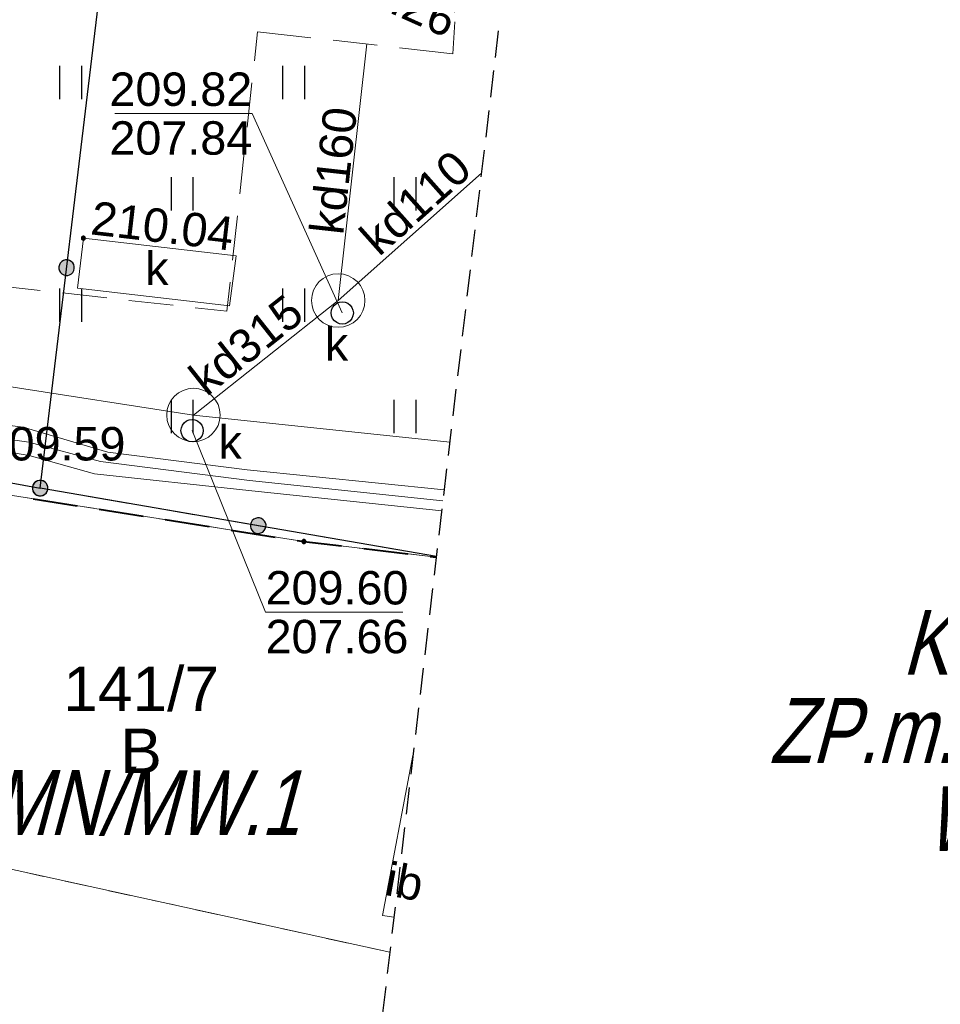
# Model space of a CAD drawing. Header units: metres. Extents: x 7419414 to 7419803, y 5549484 to 5549731.
# Tile 49 of 102: x 7419597 to 7419618, y 5549507 to 5549530. Entities that reach past the tile are written whole.
import ezdxf
from ezdxf.enums import TextEntityAlignment as Align

# ---------------------------------------------------------------- set-up
doc = ezdxf.new("R2010")
doc.units = ezdxf.units.M
doc.header["$MEASUREMENT"] = 0
doc.layers.get('0').update_dxf_attribs({"color": 250})
for name, color, linetype, lineweight in [('EGBP', 7, 'Continuous', 13), ('EGDE', 7, 'Continuous', 13), ('EGDE_O', 7, 'Continuous', 13), ('EGUG', 96, 'Continuous', 13), ('EGUG_O', 96, 'Continuous', 13), ('GUPPRZ_O', 7, 'Continuous', 13), ('LINIE ROZGRANICZAJĄCE MPZP', 212, 'Continuous', 0), ('OTDI', 7, 'Continuous', 13), ('OTDI_O', 7, 'Continuous', 13), ('OTOO', 7, 'Continuous', 30), ('OTRS_O', 7, 'Continuous', 13), ('OTZT', 7, 'Continuous', 13), ('SUEP', 1, 'Continuous', 13), ('SUKP', 36, 'Continuous', 13), ('SUKP_O', 36, 'Continuous', 13), ('SUKU', 36, 'Continuous', 13), ('SUKU_O', 36, 'Continuous', 13), ('SUPK', 7, 'Continuous', 13), ('SUPW_O', 7, 'Continuous', 13), ('TABELA', 8, 'Continuous', 0), ('Zakres', 7, 'Continuous', 0)]:
    doc.layers.add(name, color=color, linetype=linetype, lineweight=lineweight)
doc.styles.add('Arial', font='arial.ttf')

msp = doc.modelspace()

# ---------------------------------------------------------------- hatches: boundary and pattern name
at = {"linetype": 'Continuous'}
for points in [[(7419598.54, 5549524.575), (7419598.528, 5549524.577), (7419598.518, 5549524.581), (7419598.508, 5549524.588), (7419598.501, 5549524.598), (7419598.497, 5549524.608), (7419598.495, 5549524.62), (7419598.497, 5549524.632), (7419598.501, 5549524.643), (7419598.508, 5549524.652), (7419598.518, 5549524.659), (7419598.528, 5549524.663), (7419598.54, 5549524.665), (7419598.552, 5549524.663), (7419598.563, 5549524.659), (7419598.572, 5549524.652), (7419598.579, 5549524.643), (7419598.583, 5549524.632), (7419598.585, 5549524.62), (7419598.583, 5549524.608), (7419598.579, 5549524.598), (7419598.572, 5549524.588), (7419598.563, 5549524.581), (7419598.552, 5549524.577)], [(7419598.143, 5549523.783), (7419598.098, 5549523.794), (7419598.058, 5549523.817), (7419598.026, 5549523.849), (7419598.002, 5549523.888), (7419597.99, 5549523.932), (7419597.99, 5549523.978), (7419598.001, 5549524.022), (7419598.023, 5549524.062), (7419598.055, 5549524.094), (7419598.095, 5549524.118), (7419598.139, 5549524.13), (7419598.184, 5549524.13), (7419598.228, 5549524.119), (7419598.268, 5549524.097), (7419598.301, 5549524.065), (7419598.324, 5549524.026), (7419598.337, 5549523.982), (7419598.337, 5549523.936), (7419598.326, 5549523.892), (7419598.303, 5549523.852), (7419598.272, 5549523.819), (7419598.232, 5549523.796), (7419598.188, 5549523.783)], [(7419598.143, 5549523.783), (7419598.098, 5549523.794), (7419598.058, 5549523.817), (7419598.026, 5549523.849), (7419598.002, 5549523.888), (7419597.99, 5549523.932), (7419597.99, 5549523.978), (7419598.001, 5549524.022), (7419598.023, 5549524.062), (7419598.055, 5549524.094), (7419598.095, 5549524.118), (7419598.139, 5549524.13), (7419598.184, 5549524.13), (7419598.228, 5549524.119), (7419598.268, 5549524.097), (7419598.301, 5549524.065), (7419598.324, 5549524.026), (7419598.337, 5549523.982), (7419598.337, 5549523.936), (7419598.326, 5549523.892), (7419598.303, 5549523.852), (7419598.272, 5549523.819), (7419598.232, 5549523.796), (7419598.188, 5549523.783)], [(7419597.549, 5549518.836), (7419597.505, 5549518.848), (7419597.465, 5549518.87), (7419597.432, 5549518.902), (7419597.409, 5549518.941), (7419597.397, 5549518.985), (7419597.396, 5549519.031), (7419597.408, 5549519.075), (7419597.43, 5549519.115), (7419597.462, 5549519.148), (7419597.501, 5549519.171), (7419597.545, 5549519.183), (7419597.591, 5549519.184), (7419597.635, 5549519.172), (7419597.675, 5549519.15), (7419597.708, 5549519.118), (7419597.731, 5549519.079), (7419597.743, 5549519.035), (7419597.744, 5549518.989), (7419597.732, 5549518.945), (7419597.71, 5549518.905), (7419597.678, 5549518.872), (7419597.639, 5549518.849), (7419597.595, 5549518.837)], [(7419597.584, 5549518.836), (7419597.539, 5549518.838), (7419597.495, 5549518.852), (7419597.457, 5549518.876), (7419597.426, 5549518.91), (7419597.405, 5549518.951), (7419597.396, 5549518.996), (7419597.398, 5549519.041), (7419597.412, 5549519.085), (7419597.436, 5549519.123), (7419597.47, 5549519.154), (7419597.511, 5549519.175), (7419597.556, 5549519.184), (7419597.601, 5549519.182), (7419597.645, 5549519.168), (7419597.683, 5549519.144), (7419597.714, 5549519.11), (7419597.735, 5549519.069), (7419597.744, 5549519.024), (7419597.742, 5549518.979), (7419597.728, 5549518.935), (7419597.704, 5549518.897), (7419597.67, 5549518.866), (7419597.629, 5549518.845)], [(7419597.586, 5549518.836), (7419597.54, 5549518.838), (7419597.497, 5549518.851), (7419597.458, 5549518.876), (7419597.427, 5549518.909), (7419597.406, 5549518.95), (7419597.396, 5549518.994), (7419597.398, 5549519.04), (7419597.411, 5549519.083), (7419597.436, 5549519.122), (7419597.469, 5549519.153), (7419597.51, 5549519.174), (7419597.554, 5549519.184), (7419597.6, 5549519.182), (7419597.643, 5549519.169), (7419597.682, 5549519.144), (7419597.713, 5549519.111), (7419597.734, 5549519.07), (7419597.744, 5549519.026), (7419597.742, 5549518.98), (7419597.729, 5549518.937), (7419597.704, 5549518.898), (7419597.671, 5549518.867), (7419597.63, 5549518.846)], [(7419602.48, 5549517.992), (7419602.435, 5549517.994), (7419602.391, 5549518.008), (7419602.352, 5549518.032), (7419602.321, 5549518.066), (7419602.3, 5549518.106), (7419602.29, 5549518.151), (7419602.292, 5549518.196), (7419602.306, 5549518.24), (7419602.33, 5549518.279), (7419602.364, 5549518.31), (7419602.404, 5549518.331), (7419602.449, 5549518.341), (7419602.494, 5549518.339), (7419602.538, 5549518.326), (7419602.576, 5549518.301), (7419602.607, 5549518.268), (7419602.629, 5549518.227), (7419602.639, 5549518.183), (7419602.637, 5549518.137), (7419602.623, 5549518.093), (7419602.599, 5549518.055), (7419602.565, 5549518.024), (7419602.525, 5549518.003)], [(7419602.48, 5549517.992), (7419602.435, 5549517.994), (7419602.391, 5549518.008), (7419602.352, 5549518.032), (7419602.321, 5549518.066), (7419602.3, 5549518.106), (7419602.29, 5549518.151), (7419602.292, 5549518.196), (7419602.306, 5549518.24), (7419602.33, 5549518.279), (7419602.364, 5549518.31), (7419602.404, 5549518.331), (7419602.449, 5549518.341), (7419602.494, 5549518.339), (7419602.538, 5549518.326), (7419602.576, 5549518.301), (7419602.607, 5549518.268), (7419602.629, 5549518.227), (7419602.639, 5549518.183), (7419602.637, 5549518.137), (7419602.623, 5549518.093), (7419602.599, 5549518.055), (7419602.565, 5549518.024), (7419602.525, 5549518.003)], [(7419603.49, 5549517.765), (7419603.476, 5549517.767), (7419603.464, 5549517.774), (7419603.454, 5549517.784), (7419603.447, 5549517.796), (7419603.445, 5549517.81), (7419603.447, 5549517.824), (7419603.454, 5549517.836), (7419603.464, 5549517.846), (7419603.476, 5549517.853), (7419603.49, 5549517.855), (7419603.504, 5549517.853), (7419603.516, 5549517.846), (7419603.526, 5549517.836), (7419603.533, 5549517.824), (7419603.535, 5549517.81), (7419603.533, 5549517.796), (7419603.526, 5549517.784), (7419603.516, 5549517.774), (7419603.504, 5549517.767)]]:
    msp.add_hatch(color=0, dxfattribs=at).paths.add_polyline_path(points)

# ---------------------------------------------------------------- linework, layer by layer
at = {"color": 0, "linetype": 'Continuous'}
for p, q in [((7419598.008, 5549528.491), (7419598.008, 5549527.741)), ((7419598.508, 5549527.741), (7419598.508, 5549528.491)), ((7419603.008, 5549528.491), (7419603.008, 5549527.741)), ((7419603.508, 5549527.741), (7419603.508, 5549528.491)), ((7419600.508, 5549525.991), (7419600.508, 5549525.241)), ((7419601.008, 5549525.241), (7419601.008, 5549525.991)), ((7419605.508, 5549525.991), (7419605.508, 5549525.241)), ((7419606.008, 5549525.241), (7419606.008, 5549525.991)), ((7419598.008, 5549523.491), (7419598.008, 5549522.741)), ((7419598.508, 5549522.741), (7419598.508, 5549523.491)), ((7419603.008, 5549523.491), (7419603.008, 5549522.741)), ((7419603.508, 5549522.741), (7419603.508, 5549523.491)), ((7419600.508, 5549520.991), (7419600.508, 5549520.241)), ((7419601.008, 5549520.241), (7419601.008, 5549520.991)), ((7419605.508, 5549520.991), (7419605.508, 5549520.241)), ((7419606.008, 5549520.241), (7419606.008, 5549520.991))]:
    msp.add_line(p, q, dxfattribs=at)
at = {"color": 0, "linetype": 'Continuous', "flags": 128}
for points in [[(7419598.495, 5549524.62), (7419598.497, 5549524.608), (7419598.501, 5549524.598), (7419598.508, 5549524.588), (7419598.518, 5549524.581), (7419598.528, 5549524.577), (7419598.54, 5549524.575), (7419598.552, 5549524.577), (7419598.563, 5549524.581), (7419598.572, 5549524.588), (7419598.579, 5549524.598), (7419598.583, 5549524.608), (7419598.585, 5549524.62), (7419598.583, 5549524.632), (7419598.579, 5549524.643), (7419598.572, 5549524.652), (7419598.563, 5549524.659), (7419598.552, 5549524.663), (7419598.54, 5549524.665), (7419598.528, 5549524.663), (7419598.518, 5549524.659), (7419598.508, 5549524.652), (7419598.501, 5549524.643), (7419598.497, 5549524.632), (7419598.495, 5549524.62)], [(7419598.143, 5549523.783), (7419598.188, 5549523.783), (7419598.232, 5549523.796), (7419598.272, 5549523.819), (7419598.303, 5549523.852), (7419598.326, 5549523.892), (7419598.337, 5549523.936), (7419598.337, 5549523.982), (7419598.324, 5549524.026), (7419598.301, 5549524.065), (7419598.268, 5549524.097), (7419598.228, 5549524.119), (7419598.184, 5549524.13), (7419598.139, 5549524.13), (7419598.095, 5549524.118), (7419598.055, 5549524.094), (7419598.023, 5549524.062), (7419598.001, 5549524.022), (7419597.99, 5549523.978), (7419597.99, 5549523.932), (7419598.002, 5549523.888), (7419598.026, 5549523.849), (7419598.058, 5549523.817), (7419598.098, 5549523.794), (7419598.143, 5549523.783)], [(7419598.143, 5549523.783), (7419598.188, 5549523.783), (7419598.232, 5549523.796), (7419598.272, 5549523.819), (7419598.303, 5549523.852), (7419598.326, 5549523.892), (7419598.337, 5549523.936), (7419598.337, 5549523.982), (7419598.324, 5549524.026), (7419598.301, 5549524.065), (7419598.268, 5549524.097), (7419598.228, 5549524.119), (7419598.184, 5549524.13), (7419598.139, 5549524.13), (7419598.095, 5549524.118), (7419598.055, 5549524.094), (7419598.023, 5549524.062), (7419598.001, 5549524.022), (7419597.99, 5549523.978), (7419597.99, 5549523.932), (7419598.002, 5549523.888), (7419598.026, 5549523.849), (7419598.058, 5549523.817), (7419598.098, 5549523.794), (7419598.143, 5549523.783)], [(7419604.35, 5549523.19), (7419604.415, 5549523.181), (7419604.475, 5549523.157), (7419604.527, 5549523.117), (7419604.567, 5549523.065), (7419604.591, 5549523.005), (7419604.6, 5549522.94), (7419604.591, 5549522.875), (7419604.567, 5549522.815), (7419604.527, 5549522.763), (7419604.475, 5549522.723), (7419604.415, 5549522.699), (7419604.35, 5549522.69), (7419604.285, 5549522.699), (7419604.225, 5549522.723), (7419604.173, 5549522.763), (7419604.133, 5549522.815), (7419604.109, 5549522.875), (7419604.1, 5549522.94), (7419604.109, 5549523.005), (7419604.133, 5549523.065), (7419604.173, 5549523.117), (7419604.225, 5549523.157), (7419604.285, 5549523.181), (7419604.35, 5549523.19)], [(7419600.98, 5549520.55), (7419601.045, 5549520.541), (7419601.105, 5549520.517), (7419601.157, 5549520.477), (7419601.197, 5549520.425), (7419601.221, 5549520.365), (7419601.23, 5549520.3), (7419601.221, 5549520.235), (7419601.197, 5549520.175), (7419601.157, 5549520.123), (7419601.105, 5549520.083), (7419601.045, 5549520.059), (7419600.98, 5549520.05), (7419600.915, 5549520.059), (7419600.855, 5549520.083), (7419600.803, 5549520.123), (7419600.763, 5549520.175), (7419600.739, 5549520.235), (7419600.73, 5549520.3), (7419600.739, 5549520.365), (7419600.763, 5549520.425), (7419600.803, 5549520.477), (7419600.855, 5549520.517), (7419600.915, 5549520.541), (7419600.98, 5549520.55)], [(7419597.549, 5549518.836), (7419597.595, 5549518.837), (7419597.639, 5549518.849), (7419597.678, 5549518.872), (7419597.71, 5549518.905), (7419597.732, 5549518.945), (7419597.744, 5549518.989), (7419597.743, 5549519.035), (7419597.731, 5549519.079), (7419597.708, 5549519.118), (7419597.675, 5549519.15), (7419597.635, 5549519.172), (7419597.591, 5549519.184), (7419597.545, 5549519.183), (7419597.501, 5549519.171), (7419597.462, 5549519.148), (7419597.43, 5549519.115), (7419597.408, 5549519.075), (7419597.396, 5549519.031), (7419597.397, 5549518.985), (7419597.409, 5549518.941), (7419597.432, 5549518.902), (7419597.465, 5549518.87), (7419597.505, 5549518.848), (7419597.549, 5549518.836)], [(7419597.398, 5549519.041), (7419597.396, 5549518.996), (7419597.405, 5549518.951), (7419597.426, 5549518.91), (7419597.457, 5549518.876), (7419597.495, 5549518.852), (7419597.539, 5549518.838), (7419597.584, 5549518.836), (7419597.629, 5549518.845), (7419597.67, 5549518.866), (7419597.704, 5549518.897), (7419597.728, 5549518.935), (7419597.742, 5549518.979), (7419597.744, 5549519.024), (7419597.735, 5549519.069), (7419597.714, 5549519.11), (7419597.683, 5549519.144), (7419597.645, 5549519.168), (7419597.601, 5549519.182), (7419597.556, 5549519.184), (7419597.511, 5549519.175), (7419597.47, 5549519.154), (7419597.436, 5549519.123), (7419597.412, 5549519.085), (7419597.398, 5549519.041)], [(7419597.742, 5549518.98), (7419597.744, 5549519.026), (7419597.734, 5549519.07), (7419597.713, 5549519.111), (7419597.682, 5549519.144), (7419597.643, 5549519.169), (7419597.6, 5549519.182), (7419597.554, 5549519.184), (7419597.51, 5549519.174), (7419597.469, 5549519.153), (7419597.436, 5549519.122), (7419597.411, 5549519.083), (7419597.398, 5549519.04), (7419597.396, 5549518.994), (7419597.406, 5549518.95), (7419597.427, 5549518.909), (7419597.458, 5549518.876), (7419597.497, 5549518.851), (7419597.54, 5549518.838), (7419597.586, 5549518.836), (7419597.63, 5549518.846), (7419597.671, 5549518.867), (7419597.704, 5549518.898), (7419597.729, 5549518.937), (7419597.742, 5549518.98)], [(7419602.637, 5549518.137), (7419602.639, 5549518.183), (7419602.629, 5549518.227), (7419602.607, 5549518.268), (7419602.576, 5549518.301), (7419602.538, 5549518.326), (7419602.494, 5549518.339), (7419602.449, 5549518.341), (7419602.404, 5549518.331), (7419602.364, 5549518.31), (7419602.33, 5549518.279), (7419602.306, 5549518.24), (7419602.292, 5549518.196), (7419602.29, 5549518.151), (7419602.3, 5549518.106), (7419602.321, 5549518.066), (7419602.352, 5549518.032), (7419602.391, 5549518.008), (7419602.435, 5549517.994), (7419602.48, 5549517.992), (7419602.525, 5549518.003), (7419602.565, 5549518.024), (7419602.599, 5549518.055), (7419602.623, 5549518.093), (7419602.637, 5549518.137)], [(7419602.637, 5549518.137), (7419602.639, 5549518.183), (7419602.629, 5549518.227), (7419602.607, 5549518.268), (7419602.576, 5549518.301), (7419602.538, 5549518.326), (7419602.494, 5549518.339), (7419602.449, 5549518.341), (7419602.404, 5549518.331), (7419602.364, 5549518.31), (7419602.33, 5549518.279), (7419602.306, 5549518.24), (7419602.292, 5549518.196), (7419602.29, 5549518.151), (7419602.3, 5549518.106), (7419602.321, 5549518.066), (7419602.352, 5549518.032), (7419602.391, 5549518.008), (7419602.435, 5549517.994), (7419602.48, 5549517.992), (7419602.525, 5549518.003), (7419602.565, 5549518.024), (7419602.599, 5549518.055), (7419602.623, 5549518.093), (7419602.637, 5549518.137)], [(7419603.49, 5549517.765), (7419603.504, 5549517.767), (7419603.516, 5549517.774), (7419603.526, 5549517.784), (7419603.533, 5549517.796), (7419603.535, 5549517.81), (7419603.533, 5549517.824), (7419603.526, 5549517.836), (7419603.516, 5549517.846), (7419603.504, 5549517.853), (7419603.49, 5549517.855), (7419603.476, 5549517.853), (7419603.464, 5549517.846), (7419603.454, 5549517.836), (7419603.447, 5549517.824), (7419603.445, 5549517.81), (7419603.447, 5549517.796), (7419603.454, 5549517.784), (7419603.464, 5549517.774), (7419603.476, 5549517.767), (7419603.49, 5549517.765)]]:
    msp.add_lwpolyline(points, close=True, dxfattribs=at)
at = {"layer": 'EGBP', "color": 250, "linetype": 'Continuous', "lineweight": 13}
for p, q in [((7419606.83, 5549528.76), (7419606.874, 5549529.475)), ((7419602.378, 5549528.6), (7419602.45, 5549529.25)), ((7419602.45, 5549529.25), (7419603.646, 5549529.116)), ((7419604.143, 5549529.061), (7419605.137, 5549528.949)), ((7419605.634, 5549528.894), (7419606.83, 5549528.76)), ((7419602.214, 5549527.109), (7419602.324, 5549528.103)), ((7419602.05, 5549525.618), (7419602.16, 5549526.612)), ((7419601.886, 5549524.127), (7419601.996, 5549525.121)), ((7419596.579, 5549523.555), (7419597.573, 5549523.444)), ((7419601.76, 5549522.98), (7419601.832, 5549523.63)), ((7419598.07, 5549523.389), (7419599.064, 5549523.279)), ((7419599.561, 5549523.224), (7419600.555, 5549523.114)), ((7419601.051, 5549523.059), (7419601.76, 5549522.98))]:
    msp.add_line(p, q, dxfattribs=at)
at = {"layer": 'EGDE', "color": 250, "linetype": 'Continuous', "lineweight": 0, "flags": 128}
for points in [[(7419591.909, 5549493.573), (7419593.29, 5549511.25), (7419593.83, 5549518.16), (7419595.52, 5549519.07), (7419603.49, 5549517.81), (7419606.46, 5549517.46)], [(7419606.46, 5549517.46), (7419603.49, 5549517.81), (7419595.52, 5549519.07), (7419593.83, 5549518.16), (7419593.29, 5549511.25), (7419605.417, 5549508.592)], [(7419605.417, 5549508.592), (7419593.29, 5549511.25), (7419591.909, 5549493.573)]]:
    msp.add_lwpolyline(points, dxfattribs=at)
at = {"layer": 'EGUG', "color": 96, "linetype": 'Continuous', "lineweight": 13}
for p, q in [((7419597.776, 5549518.713), (7419597.283, 5549518.791)), ((7419597.283, 5549518.791), (7419597.776, 5549518.713)), ((7419598.764, 5549518.557), (7419598.27, 5549518.635)), ((7419598.27, 5549518.635), (7419598.764, 5549518.557)), ((7419599.752, 5549518.401), (7419599.258, 5549518.479)), ((7419599.258, 5549518.479), (7419599.752, 5549518.401)), ((7419600.74, 5549518.245), (7419600.246, 5549518.323)), ((7419600.246, 5549518.323), (7419600.74, 5549518.245)), ((7419601.727, 5549518.089), (7419601.234, 5549518.167)), ((7419601.234, 5549518.167), (7419601.727, 5549518.089)), ((7419602.715, 5549517.933), (7419602.221, 5549518.011)), ((7419602.221, 5549518.011), (7419602.715, 5549517.933)), ((7419603.49, 5549517.81), (7419603.209, 5549517.854)), ((7419603.209, 5549517.854), (7419603.49, 5549517.81)), ((7419604.23, 5549517.723), (7419603.49, 5549517.81)), ((7419603.49, 5549517.81), (7419604.23, 5549517.723)), ((7419605.223, 5549517.606), (7419604.727, 5549517.664)), ((7419604.727, 5549517.664), (7419605.223, 5549517.606)), ((7419606.46, 5549517.46), (7419605.72, 5549517.547)), ((7419605.72, 5549517.547), (7419606.46, 5549517.46)), ((7419597.644, 5549510.296), (7419597.156, 5549510.403)), ((7419597.156, 5549510.403), (7419597.644, 5549510.296)), ((7419598.621, 5549510.082), (7419598.132, 5549510.189)), ((7419598.132, 5549510.189), (7419598.621, 5549510.082)), ((7419599.598, 5549509.867), (7419599.109, 5549509.974)), ((7419599.109, 5549509.974), (7419599.598, 5549509.867)), ((7419600.575, 5549509.653), (7419600.086, 5549509.76)), ((7419600.086, 5549509.76), (7419600.575, 5549509.653)), ((7419601.551, 5549509.439), (7419601.063, 5549509.546)), ((7419601.063, 5549509.546), (7419601.551, 5549509.439)), ((7419602.528, 5549509.225), (7419602.04, 5549509.332)), ((7419602.04, 5549509.332), (7419602.528, 5549509.225)), ((7419603.505, 5549509.011), (7419603.017, 5549509.118)), ((7419603.017, 5549509.118), (7419603.505, 5549509.011)), ((7419604.482, 5549508.797), (7419603.993, 5549508.904)), ((7419603.993, 5549508.904), (7419604.482, 5549508.797)), ((7419605.417, 5549508.592), (7419604.97, 5549508.69)), ((7419604.97, 5549508.69), (7419605.417, 5549508.592))]:
    msp.add_line(p, q, dxfattribs=at)
at = {"layer": 'GUPPRZ_O', "color": 36, "linetype": 'Continuous', "lineweight": 13, "flags": 128}
for points in [[(7419604.35, 5549522.94), (7419602.33, 5549527.416), (7419599.25, 5549527.416)], [(7419600.98, 5549520.3), (7419602.63, 5549516.226), (7419605.71, 5549516.226)]]:
    msp.add_lwpolyline(points, dxfattribs=at)
at = {"layer": 'LINIE ROZGRANICZAJĄCE MPZP', "color": 212, "linetype": 'Continuous', "lineweight": 40}
for p, q in [((7419597.415, 5549518.77), (7419598.403, 5549518.614)), ((7419598.897, 5549518.536), (7419599.885, 5549518.38)), ((7419600.378, 5549518.302), (7419601.366, 5549518.146)), ((7419601.86, 5549518.068), (7419602.848, 5549517.912)), ((7419604.831, 5549517.652), (7419605.824, 5549517.535)), ((7419606.32, 5549517.477), (7419606.46, 5549517.46))]:
    msp.add_line(p, q, dxfattribs=at)
at = {"layer": 'LINIE ROZGRANICZAJĄCE MPZP', "color": 212, "linetype": 'Continuous', "lineweight": 40, "flags": 128}
msp.add_lwpolyline([(7419603.342, 5549517.833), (7419603.49, 5549517.81), (7419604.334, 5549517.711)], dxfattribs=at)
at = {"layer": 'OTDI', "color": 250, "linetype": 'Continuous', "lineweight": 13, "flags": 128}
msp.add_lwpolyline([(7419605.509, 5549509.378), (7419605.25, 5549509.42), (7419605.936, 5549513.005)], dxfattribs=at)
at = {"layer": 'OTOO', "color": 250, "linetype": 'Continuous', "lineweight": 30}
for p, q in [((7419597.57, 5549519.01), (7419599.65, 5549536.35)), ((7419606.462, 5549517.478), (7419597.57, 5549519.01))]:
    msp.add_line(p, q, dxfattribs=at)
at = {"layer": 'OTOO', "color": 250, "linetype": 'Continuous', "lineweight": 30, "flags": 128}
msp.add_lwpolyline([(7419591.843, 5549493.577), (7419593.64, 5549518.14), (7419595.53, 5549519.38), (7419597.57, 5549519.01)], dxfattribs=at)
at = {"layer": 'OTZT', "color": 250, "linetype": 'Continuous', "lineweight": 13}
for p, q in [((7419597.57, 5549519.01), (7419596.796, 5549519.15)), ((7419598.074, 5549518.923), (7419597.57, 5549519.01)), ((7419599.552, 5549518.668), (7419598.567, 5549518.838)), ((7419601.03, 5549518.413), (7419600.045, 5549518.583)), ((7419602.508, 5549518.157), (7419601.523, 5549518.328)), ((7419603.987, 5549517.902), (7419603.001, 5549518.072)), ((7419605.465, 5549517.647), (7419604.479, 5549517.817)), ((7419606.462, 5549517.475), (7419605.957, 5549517.562))]:
    msp.add_line(p, q, dxfattribs=at)
at = {"layer": 'SUEP', "color": 1, "linetype": 'Continuous', "lineweight": 13, "flags": 128}
for points in [[(7419548.836, 5549514.06), (7419549.961, 5549519.819), (7419550.164, 5549524.279), (7419551.642, 5549525.162), (7419566.976, 5549523.877), (7419572.322, 5549523.323), (7419578.613, 5549522.674), (7419593.718, 5549520.814), (7419597.186, 5549520.377), (7419599.092, 5549519.813), (7419602.219, 5549519.42), (7419606.637, 5549518.971)], [(7419548.836, 5549514.06), (7419550.428, 5549520.012), (7419550.497, 5549524.106), (7419551.693, 5549524.764), (7419566.885, 5549523.666), (7419572.253, 5549523.095), (7419578.582, 5549522.449), (7419593.673, 5549520.563), (7419597.316, 5549520.038), (7419598.925, 5549519.605), (7419602.265, 5549519.178), (7419606.608, 5549518.724)], [(7419606.582, 5549518.503), (7419602.25, 5549518.957), (7419598.79, 5549519.328), (7419597.327, 5549519.742), (7419593.645, 5549520.357), (7419578.563, 5549522.114), (7419572.224, 5549522.87), (7419566.885, 5549523.426), (7419552.028, 5549524.579), (7419550.875, 5549523.888), (7419550.662, 5549522.413), (7419549.66, 5549520.76)]]:
    msp.add_lwpolyline(points, dxfattribs=at)
at = {"layer": 'SUKP', "color": 36, "linetype": 'Continuous', "lineweight": 13}
for p, q in [((7419604.26, 5549523.22), (7419604.9, 5549528.98)), ((7419607.473, 5549526.081), (7419604.26, 5549523.22)), ((7419601.01, 5549520.65), (7419604.26, 5549523.22)), ((7419606.764, 5549520.044), (7419601.01, 5549520.65))]:
    msp.add_line(p, q, dxfattribs=at)
at = {"layer": 'SUKP', "color": 36, "linetype": 'Continuous', "lineweight": 13, "flags": 128}
msp.add_lwpolyline([(7419588.03, 5549499.07), (7419590.15, 5549498.93), (7419592.52, 5549521.96), (7419601.01, 5549520.65)], dxfattribs=at)
at = {"layer": 'SUKU', "color": 36, "linetype": 'Continuous', "lineweight": 13, "flags": 128}
msp.add_lwpolyline([(7419598.41, 5549523.5), (7419598.54, 5549524.62), (7419601.967, 5549524.222), (7419601.82, 5549523.1), (7419598.41, 5549523.5)], close=True, dxfattribs=at)
at = {"layer": 'SUPK', "color": 36, "linetype": 'Continuous', "lineweight": 13, "flags": 128}
for points in [[(7419604.26, 5549522.62, -1), (7419604.26, 5549523.82, -1), (7419604.26, 5549522.62)], [(7419601.01, 5549520.05, -1), (7419601.01, 5549521.25, -1), (7419601.01, 5549520.05)]]:
    msp.add_lwpolyline(points, format="xyb", dxfattribs=at)
at = {"layer": 'Zakres', "color": 5, "linetype": 'Continuous', "lineweight": 30}
for p, q in [((7419607.849, 5549529.273), (7419607.779, 5549528.677)), ((7419607.849, 5549529.273), (7419607.779, 5549528.677)), ((7419607.744, 5549528.379), (7419607.674, 5549527.783)), ((7419607.744, 5549528.379), (7419607.674, 5549527.783)), ((7419607.639, 5549527.485), (7419607.569, 5549526.889)), ((7419607.639, 5549527.485), (7419607.569, 5549526.889)), ((7419607.534, 5549526.591), (7419607.463, 5549525.995)), ((7419607.534, 5549526.591), (7419607.463, 5549525.995)), ((7419607.428, 5549525.697), (7419607.358, 5549525.101)), ((7419607.428, 5549525.697), (7419607.358, 5549525.101)), ((7419607.323, 5549524.803), (7419607.253, 5549524.207)), ((7419607.323, 5549524.803), (7419607.253, 5549524.207)), ((7419607.218, 5549523.91), (7419607.148, 5549523.314)), ((7419607.218, 5549523.91), (7419607.148, 5549523.314)), ((7419607.113, 5549523.016), (7419607.043, 5549522.42)), ((7419607.113, 5549523.016), (7419607.043, 5549522.42)), ((7419607.008, 5549522.122), (7419606.938, 5549521.526)), ((7419607.008, 5549522.122), (7419606.938, 5549521.526)), ((7419606.903, 5549521.228), (7419606.833, 5549520.632)), ((7419606.903, 5549521.228), (7419606.833, 5549520.632)), ((7419606.798, 5549520.334), (7419606.728, 5549519.738)), ((7419606.798, 5549520.334), (7419606.728, 5549519.738)), ((7419606.693, 5549519.44), (7419606.623, 5549518.844)), ((7419606.693, 5549519.44), (7419606.623, 5549518.844)), ((7419606.588, 5549518.546), (7419606.517, 5549517.951)), ((7419606.588, 5549518.546), (7419606.517, 5549517.951)), ((7419606.482, 5549517.653), (7419606.412, 5549517.057)), ((7419606.482, 5549517.653), (7419606.412, 5549517.057)), ((7419606.377, 5549516.759), (7419606.307, 5549516.163)), ((7419606.377, 5549516.759), (7419606.307, 5549516.163)), ((7419606.272, 5549515.865), (7419606.202, 5549515.269)), ((7419606.272, 5549515.865), (7419606.202, 5549515.269)), ((7419606.167, 5549514.971), (7419606.097, 5549514.375)), ((7419606.167, 5549514.971), (7419606.097, 5549514.375)), ((7419606.062, 5549514.077), (7419605.992, 5549513.481)), ((7419606.062, 5549514.077), (7419605.992, 5549513.481)), ((7419605.957, 5549513.183), (7419605.887, 5549512.588)), ((7419605.957, 5549513.183), (7419605.887, 5549512.588)), ((7419605.852, 5549512.29), (7419605.782, 5549511.694)), ((7419605.852, 5549512.29), (7419605.782, 5549511.694)), ((7419605.747, 5549511.396), (7419605.677, 5549510.8)), ((7419605.747, 5549511.396), (7419605.677, 5549510.8)), ((7419605.642, 5549510.502), (7419605.572, 5549509.906)), ((7419605.642, 5549510.502), (7419605.572, 5549509.906)), ((7419605.536, 5549509.608), (7419605.466, 5549509.012)), ((7419605.536, 5549509.608), (7419605.466, 5549509.012)), ((7419605.431, 5549508.714), (7419605.361, 5549508.118)), ((7419605.431, 5549508.714), (7419605.361, 5549508.118)), ((7419605.326, 5549507.82), (7419605.256, 5549507.224)), ((7419605.326, 5549507.82), (7419605.256, 5549507.224))]:
    msp.add_line(p, q, dxfattribs=at)

# ---------------------------------------------------------------- texts
at = {"layer": 'EGDE_O', "color": 250, "linetype": 'Continuous', "lineweight": 80, "style": 'Arial'}
msp.add_text('141/7', height=1, dxfattribs=at).set_placement((7419599.836, 5549514.005), align=Align.CENTER)
at = {"layer": 'EGUG_O', "color": 96, "linetype": 'Continuous', "lineweight": 0, "style": 'Arial'}
msp.add_text('B', height=1, dxfattribs=at).set_placement((7419599.836, 5549512.613), align=Align.CENTER)
at = {"layer": 'GUPPRZ_O', "color": 36, "linetype": 'Continuous', "lineweight": 0, "style": 'Arial'}
for s, p in [('209.82', (7419602.33, 5549527.588)), ('207.84', (7419602.33, 5549526.493))]:
    msp.add_text(s, height=0.75, dxfattribs=at).set_placement(p, align=Align.RIGHT)
for s, p in [('209.60', (7419602.63, 5549516.398)), ('207.66', (7419602.63, 5549515.303))]:
    msp.add_text(s, height=0.75, dxfattribs=at).set_placement(p)
at = {"layer": 'OTDI_O', "color": 250, "linetype": 'Continuous', "lineweight": 0, "style": 'Arial'}
msp.add_text('ib', height=0.75, rotation=349.486, dxfattribs=at).set_placement((7419605.281, 5549509.883))
at = {"layer": 'OTRS_O', "color": 250, "linetype": 'Continuous', "lineweight": 0, "style": 'Arial'}
for s, rotation, p in [('210.26', 335.8453, (7419603.771, 5549530.415)), ('210.04', 353.3792, (7419598.68, 5549524.708))]:
    msp.add_text(s, height=0.75, rotation=rotation, dxfattribs=at).set_placement(p)
msp.add_text('209.59', height=0.75, dxfattribs=at).set_placement((7419596.28, 5549519.63))
at = {"layer": 'SUKP_O', "color": 36, "linetype": 'Continuous', "lineweight": 0, "style": 'Arial'}
for s, rotation, p in [('kd160', 83.66, (7419604.527, 5549526.094)), ('kd110', 41.675, (7419606.24, 5549525.138)), ('kd315', 38.336, (7419602.422, 5549521.934))]:
    msp.add_text(s, height=0.75, rotation=rotation, dxfattribs=at).set_placement(p, align=Align.CENTER)
at = {"layer": 'SUKU_O', "color": 36, "linetype": 'Continuous', "lineweight": 0, "style": 'Arial'}
msp.add_text('k', height=0.75, dxfattribs=at).set_placement((7419600.19, 5549523.567), align=Align.CENTER)
at = {"layer": 'SUPW_O', "color": 250, "linetype": 'Continuous', "lineweight": 0, "style": 'Arial'}
for p in [(7419604.484, 5549521.869), (7419602.097, 5549519.667)]:
    msp.add_text('k', height=0.75, dxfattribs=at).set_placement(p, align=Align.RIGHT)
at = {"layer": 'TABELA', "color": 250, "linetype": 'Continuous', "lineweight": 13, "insert": (7419621.715, 5549508.62), "char_height": 1.45547, "attachment_point": 5, "rotation": 359.975, "line_spacing_factor": 0.815698, "style": 'Arial'}
msp.add_mtext('\\FOTTAWA_1250;\\Q15;\\H1x;\\W0.800128;KDd.1,KDd.2-\\PZP.m.1,ZPm.2,ZPm.3-\\PWS.1,WS.2-\\PW.1-\\PZP.16-\\PMW.1-\\PMN/MW.1-\\PZP.1-', dxfattribs=at)
at = {"layer": 'TABELA', "color": 212, "linetype": 'Continuous', "lineweight": 13, "insert": (7419599.929, 5549511.941), "char_height": 1.45547, "attachment_point": 5, "rotation": 359.975, "line_spacing_factor": 0.6, "style": 'Arial'}
msp.add_mtext('\\FOTTAWA_1250;\\Q15;\\H1x;\\W0.800128;MN/MW.1', dxfattribs=at)

doc.saveas('drawing.dxf')
